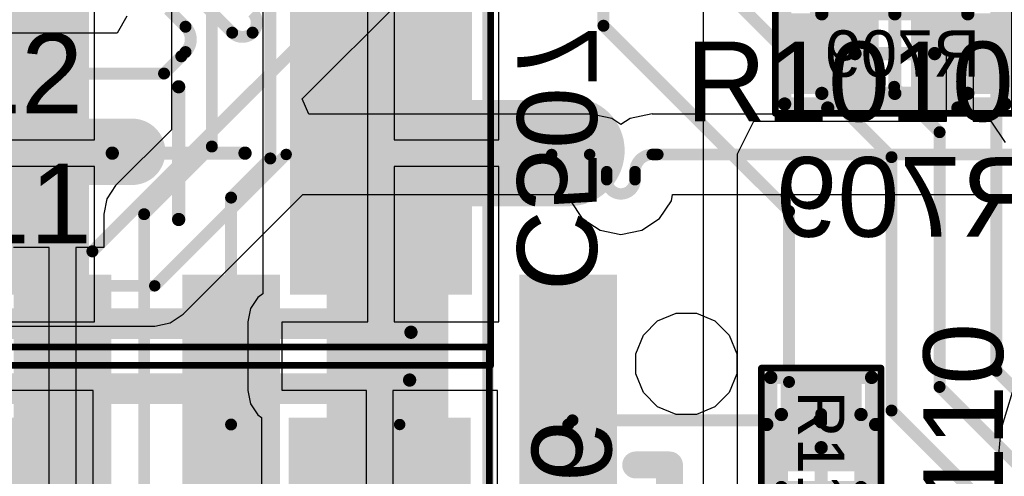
# Model space of a CAD drawing. Header units: inches. Extents: x -6 to 11.2, y -2.2 to 8.3.
# Tile 181 of 256: x 2.491 to 2.783, y 1.2 to 1.336. Entities that reach past the tile are written whole.
import ezdxf

# ---------------------------------------------------------------- set-up
doc = ezdxf.new("R2010")
doc.units = ezdxf.units.IN
doc.header["$MEASUREMENT"] = 0
for name, color, linetype in [('Board Layer Stack Bottom Overlay', 54, 'Continuous'), ('Board Layer Stack Bottom Solder', 6, 'Continuous'), ('Bottom Comp Body -Top13)-Comp Body -Bot14)', 56, 'Continuous'), ('Bottom Comp Outline -Top11)-Comp Outline -Bot12)', 56, 'Continuous'), ('Bottom Courtyard -Top15)-Courtyard -Bot16)', 56, 'Continuous'), ('Bottom Paste', 16, 'Continuous'), ('Layer 1- Top', 1, 'Continuous'), ('Layer 3- Inner', 16, 'Continuous'), ('Layer 8- Bottom', 5, 'Continuous'), ('Top Comp Body -Top13)-Comp Body -Bot14)', 56, 'Continuous'), ('Top Comp Outline -Top11)-Comp Outline -Bot12)', 56, 'Continuous'), ('Top Courtyard -Top15)-Courtyard -Bot16)', 56, 'Continuous'), ('Top Overlay', 2, 'Continuous'), ('Top Paste', 8, 'Continuous'), ('Top Solder', 216, 'Continuous')]:
    doc.layers.add(name, color=color, linetype=linetype)
doc.styles.add('Arial', font='txt', dxfattribs={"height": 0.2})

# ---------------------------------------------------------------- blocks, each defined once
blk = doc.blocks.new('L15006_M_____B_134')
at = {"layer": 'Board Layer Stack Bottom Solder'}
for points in [[(-0.08697, -0.04197), (-0.08697, 0.04197), (-0.03303, 0.04197), (-0.03303, -0.04197)], [(0.03303, -0.04197), (0.03303, 0.04197), (0.08697, 0.04197), (0.08697, -0.04197)]]:
    blk.add_hatch(color=6, dxfattribs=at).paths.add_polyline_path(points)
at = {"layer": 'Bottom Paste'}
for points in [[(-0.085, -0.04), (-0.085, 0.04), (-0.035, 0.04), (-0.035, -0.04)], [(0.035, -0.04), (0.035, 0.04), (0.085, 0.04), (0.085, -0.04)]]:
    blk.add_hatch(color=16, dxfattribs=at).paths.add_polyline_path(points)
at = {"layer": 'Layer 8- Bottom'}
for points in [[(-0.085, -0.04), (-0.085, 0.04), (-0.035, 0.04), (-0.035, -0.04)], [(0.035, -0.04), (0.035, 0.04), (0.085, 0.04), (0.085, -0.04)]]:
    blk.add_hatch(color=7, dxfattribs=at).paths.add_polyline_path(points)
at = {"layer": 'Board Layer Stack Bottom Overlay'}
for points in [[(-0.05, 0.05, 0.008, 0.008, 0), (0.05, 0.05, 0.008, 0.008, 0)], [(-0.05, -0.05, 0.008, 0.008, 0), (0.05, -0.05, 0.008, 0.008, 0)]]:
    blk.add_lwpolyline(points, format="xyseb", dxfattribs=at)
for points in [[(-0.052, 0.05, 0.004, 0.004, 1), (-0.048, 0.05, 0.004, 0.004, 1)], [(0.048, 0.05, 0.004, 0.004, 1), (0.052, 0.05, 0.004, 0.004, 1)], [(-0.052, -0.05, 0.004, 0.004, 1), (-0.048, -0.05, 0.004, 0.004, 1)], [(0.048, -0.05, 0.004, 0.004, 1), (0.052, -0.05, 0.004, 0.004, 1)]]:
    blk.add_lwpolyline(points, format="xyseb", close=True, dxfattribs=at)
at = {"layer": 'Bottom Comp Body -Top13)-Comp Body -Bot14)'}
for points in [[(-0.0689, -0.05315, 0.00394, 0.00394, 0), (-0.0689, 0.05315, 0.00394, 0.00394, 0)], [(-0.0689, 0.05315, 0.00394, 0.00394, 0), (0.0689, 0.05315, 0.00394, 0.00394, 0)], [(0.0689, -0.05315, 0.00394, 0.00394, 0), (0.0689, 0.05315, 0.00394, 0.00394, 0)], [(-0.0689, -0.05315, 0.00394, 0.00394, 0), (0.0689, -0.05315, 0.00394, 0.00394, 0)]]:
    blk.add_lwpolyline(points, format="xyseb", dxfattribs=at)
for points in [[(-0.06988, 0.05315, 0.00197, 0.00197, 1), (-0.06791, 0.05315, 0.00197, 0.00197, 1)], [(-0.06988, 0.05315, 0.00197, 0.00197, 1), (-0.06791, 0.05315, 0.00197, 0.00197, 1)], [(0.06791, 0.05315, 0.00197, 0.00197, 1), (0.06988, 0.05315, 0.00197, 0.00197, 1)], [(0.06791, 0.05315, 0.00197, 0.00197, 1), (0.06988, 0.05315, 0.00197, 0.00197, 1)], [(-0.06988, -0.05315, 0.00197, 0.00197, 1), (-0.06791, -0.05315, 0.00197, 0.00197, 1)], [(-0.06988, -0.05315, 0.00197, 0.00197, 1), (-0.06791, -0.05315, 0.00197, 0.00197, 1)], [(0.06791, -0.05315, 0.00197, 0.00197, 1), (0.06988, -0.05315, 0.00197, 0.00197, 1)], [(0.06791, -0.05315, 0.00197, 0.00197, 1), (0.06988, -0.05315, 0.00197, 0.00197, 1)]]:
    blk.add_lwpolyline(points, format="xyseb", close=True, dxfattribs=at)
at = {"layer": 'Bottom Courtyard -Top15)-Courtyard -Bot16)'}
for points in [[(-0.09252, -0.06299, 0.00197, 0.00197, 0), (-0.09252, 0.06299, 0.00197, 0.00197, 0)], [(-0.09252, 0.06299, 0.00197, 0.00197, 0), (0.09252, 0.06299, 0.00197, 0.00197, 0)], [(0.09252, -0.06299, 0.00197, 0.00197, 0), (0.09252, 0.06299, 0.00197, 0.00197, 0)], [(0, -0.01969, 0.00394, 0.00394, 0), (0, 0.01969, 0.00394, 0.00394, 0)], [(-0.01969, 0, 0.00394, 0.00394, 0), (0.01969, 0, 0.00394, 0.00394, 0)], [(-0.09252, -0.06299, 0.00197, 0.00197, 0), (0.09252, -0.06299, 0.00197, 0.00197, 0)]]:
    blk.add_lwpolyline(points, format="xyseb", dxfattribs=at)
for points in [[(-0.09301, 0.06299, 0.000984, 0.000984, 1), (-0.09203, 0.06299, 0.000984, 0.000984, 1)], [(-0.09301, 0.06299, 0.000984, 0.000984, 1), (-0.09203, 0.06299, 0.000984, 0.000984, 1)], [(0.09203, 0.06299, 0.000984, 0.000984, 1), (0.09301, 0.06299, 0.000984, 0.000984, 1)], [(0.09203, 0.06299, 0.000984, 0.000984, 1), (0.09301, 0.06299, 0.000984, 0.000984, 1)], [(-0.00098, 0.01969, 0.00197, 0.00197, 1), (0.00098, 0.01969, 0.00197, 0.00197, 1)], [(-0.02067, 0, 0.00197, 0.00197, 1), (-0.0187, 0, 0.00197, 0.00197, 1)], [(0.0187, 0, 0.00197, 0.00197, 1), (0.02067, 0, 0.00197, 0.00197, 1)], [(-0.00098, -0.01969, 0.00197, 0.00197, 1), (0.00098, -0.01969, 0.00197, 0.00197, 1)], [(-0.09301, -0.06299, 0.000984, 0.000984, 1), (-0.09203, -0.06299, 0.000984, 0.000984, 1)], [(-0.09301, -0.06299, 0.000984, 0.000984, 1), (-0.09203, -0.06299, 0.000984, 0.000984, 1)], [(0.09203, -0.06299, 0.000984, 0.000984, 1), (0.09301, -0.06299, 0.000984, 0.000984, 1)], [(0.09203, -0.06299, 0.000984, 0.000984, 1), (0.09301, -0.06299, 0.000984, 0.000984, 1)]]:
    blk.add_lwpolyline(points, format="xyseb", close=True, dxfattribs=at)
blk = doc.blocks.new('L15006_M_____B_135')
at = {"layer": 'Board Layer Stack Bottom Solder'}
for points in [[(-0.08697, -0.04197), (-0.08697, 0.04197), (-0.03303, 0.04197), (-0.03303, -0.04197)], [(0.03303, -0.04197), (0.03303, 0.04197), (0.08697, 0.04197), (0.08697, -0.04197)]]:
    blk.add_hatch(color=6, dxfattribs=at).paths.add_polyline_path(points)
at = {"layer": 'Bottom Paste'}
for points in [[(-0.085, -0.04), (-0.085, 0.04), (-0.035, 0.04), (-0.035, -0.04)], [(0.035, -0.04), (0.035, 0.04), (0.085, 0.04), (0.085, -0.04)]]:
    blk.add_hatch(color=16, dxfattribs=at).paths.add_polyline_path(points)
at = {"layer": 'Layer 8- Bottom'}
for points in [[(-0.085, -0.04), (-0.085, 0.04), (-0.035, 0.04), (-0.035, -0.04)], [(0.035, -0.04), (0.035, 0.04), (0.085, 0.04), (0.085, -0.04)]]:
    blk.add_hatch(color=7, dxfattribs=at).paths.add_polyline_path(points)
at = {"layer": 'Board Layer Stack Bottom Overlay'}
for points in [[(-0.05, 0.05, 0.008, 0.008, 0), (0.05, 0.05, 0.008, 0.008, 0)], [(-0.05, -0.05, 0.008, 0.008, 0), (0.05, -0.05, 0.008, 0.008, 0)]]:
    blk.add_lwpolyline(points, format="xyseb", dxfattribs=at)
for points in [[(-0.052, 0.05, 0.004, 0.004, 1), (-0.048, 0.05, 0.004, 0.004, 1)], [(0.048, 0.05, 0.004, 0.004, 1), (0.052, 0.05, 0.004, 0.004, 1)], [(-0.052, -0.05, 0.004, 0.004, 1), (-0.048, -0.05, 0.004, 0.004, 1)], [(0.048, -0.05, 0.004, 0.004, 1), (0.052, -0.05, 0.004, 0.004, 1)]]:
    blk.add_lwpolyline(points, format="xyseb", close=True, dxfattribs=at)
at = {"layer": 'Bottom Comp Body -Top13)-Comp Body -Bot14)'}
for points in [[(-0.0689, -0.05315, 0.00394, 0.00394, 0), (-0.0689, 0.05315, 0.00394, 0.00394, 0)], [(-0.0689, 0.05315, 0.00394, 0.00394, 0), (0.0689, 0.05315, 0.00394, 0.00394, 0)], [(0.0689, -0.05315, 0.00394, 0.00394, 0), (0.0689, 0.05315, 0.00394, 0.00394, 0)], [(-0.0689, -0.05315, 0.00394, 0.00394, 0), (0.0689, -0.05315, 0.00394, 0.00394, 0)]]:
    blk.add_lwpolyline(points, format="xyseb", dxfattribs=at)
for points in [[(-0.06988, 0.05315, 0.00197, 0.00197, 1), (-0.06791, 0.05315, 0.00197, 0.00197, 1)], [(-0.06988, 0.05315, 0.00197, 0.00197, 1), (-0.06791, 0.05315, 0.00197, 0.00197, 1)], [(0.06791, 0.05315, 0.00197, 0.00197, 1), (0.06988, 0.05315, 0.00197, 0.00197, 1)], [(0.06791, 0.05315, 0.00197, 0.00197, 1), (0.06988, 0.05315, 0.00197, 0.00197, 1)], [(-0.06988, -0.05315, 0.00197, 0.00197, 1), (-0.06791, -0.05315, 0.00197, 0.00197, 1)], [(-0.06988, -0.05315, 0.00197, 0.00197, 1), (-0.06791, -0.05315, 0.00197, 0.00197, 1)], [(0.06791, -0.05315, 0.00197, 0.00197, 1), (0.06988, -0.05315, 0.00197, 0.00197, 1)], [(0.06791, -0.05315, 0.00197, 0.00197, 1), (0.06988, -0.05315, 0.00197, 0.00197, 1)]]:
    blk.add_lwpolyline(points, format="xyseb", close=True, dxfattribs=at)
at = {"layer": 'Bottom Courtyard -Top15)-Courtyard -Bot16)'}
for points in [[(-0.09252, -0.06299, 0.00197, 0.00197, 0), (-0.09252, 0.06299, 0.00197, 0.00197, 0)], [(-0.09252, 0.06299, 0.00197, 0.00197, 0), (0.09252, 0.06299, 0.00197, 0.00197, 0)], [(0.09252, -0.06299, 0.00197, 0.00197, 0), (0.09252, 0.06299, 0.00197, 0.00197, 0)], [(0, -0.01969, 0.00394, 0.00394, 0), (0, 0.01969, 0.00394, 0.00394, 0)], [(-0.01969, 0, 0.00394, 0.00394, 0), (0.01969, 0, 0.00394, 0.00394, 0)], [(-0.09252, -0.06299, 0.00197, 0.00197, 0), (0.09252, -0.06299, 0.00197, 0.00197, 0)]]:
    blk.add_lwpolyline(points, format="xyseb", dxfattribs=at)
for points in [[(-0.09301, 0.06299, 0.000984, 0.000984, 1), (-0.09203, 0.06299, 0.000984, 0.000984, 1)], [(-0.09301, 0.06299, 0.000984, 0.000984, 1), (-0.09203, 0.06299, 0.000984, 0.000984, 1)], [(0.09203, 0.06299, 0.000984, 0.000984, 1), (0.09301, 0.06299, 0.000984, 0.000984, 1)], [(0.09203, 0.06299, 0.000984, 0.000984, 1), (0.09301, 0.06299, 0.000984, 0.000984, 1)], [(-0.00098, 0.01969, 0.00197, 0.00197, 1), (0.00098, 0.01969, 0.00197, 0.00197, 1)], [(-0.02067, 0, 0.00197, 0.00197, 1), (-0.0187, 0, 0.00197, 0.00197, 1)], [(0.0187, 0, 0.00197, 0.00197, 1), (0.02067, 0, 0.00197, 0.00197, 1)], [(-0.00098, -0.01969, 0.00197, 0.00197, 1), (0.00098, -0.01969, 0.00197, 0.00197, 1)], [(-0.09301, -0.06299, 0.000984, 0.000984, 1), (-0.09203, -0.06299, 0.000984, 0.000984, 1)], [(-0.09301, -0.06299, 0.000984, 0.000984, 1), (-0.09203, -0.06299, 0.000984, 0.000984, 1)], [(0.09203, -0.06299, 0.000984, 0.000984, 1), (0.09301, -0.06299, 0.000984, 0.000984, 1)], [(0.09203, -0.06299, 0.000984, 0.000984, 1), (0.09301, -0.06299, 0.000984, 0.000984, 1)]]:
    blk.add_lwpolyline(points, format="xyseb", close=True, dxfattribs=at)
blk = doc.blocks.new('SOIC_8___M_______156')
at = {"layer": 'Layer 1- Top'}
for points in [[(-0.0875, -0.1545), (-0.0875, -0.0695), (-0.0625, -0.0695), (-0.0625, -0.1545)], [(-0.0375, -0.1545), (-0.0375, -0.0695), (-0.0125, -0.0695), (-0.0125, -0.1545)], [(0.0125, -0.1545), (0.0125, -0.0695), (0.0375, -0.0695), (0.0375, -0.1545)], [(0.0625, -0.1545), (0.0625, -0.0695), (0.0875, -0.0695), (0.0875, -0.1545)]]:
    blk.add_hatch(color=7, dxfattribs=at).paths.add_polyline_path(points)
at = {"layer": 'Top Paste'}
for points in [[(-0.0875, -0.1545), (-0.0875, -0.0695), (-0.0625, -0.0695), (-0.0625, -0.1545)], [(-0.0375, -0.1545), (-0.0375, -0.0695), (-0.0125, -0.0695), (-0.0125, -0.1545)], [(0.0125, -0.1545), (0.0125, -0.0695), (0.0375, -0.0695), (0.0375, -0.1545)], [(0.0625, -0.1545), (0.0625, -0.0695), (0.0875, -0.0695), (0.0875, -0.1545)]]:
    blk.add_hatch(color=8, dxfattribs=at).paths.add_polyline_path(points)
at = {"layer": 'Top Solder'}
for points in [[(-0.08947, -0.15647), (-0.08947, -0.06753), (-0.06053, -0.06753), (-0.06053, -0.15647)], [(-0.03947, -0.15647), (-0.03947, -0.06753), (-0.01053, -0.06753), (-0.01053, -0.15647)], [(0.01053, -0.15647), (0.01053, -0.06753), (0.03947, -0.06753), (0.03947, -0.15647)], [(0.06053, -0.15647), (0.06053, -0.06753), (0.08947, -0.06753), (0.08947, -0.15647)]]:
    blk.add_hatch(color=216, dxfattribs=at).paths.add_polyline_path(points)
at = {"layer": 'Top Overlay'}
for p, q in [((-0.1185, -0.11728), (-0.11298, -0.115)), ((-0.11298, -0.115), (-0.11, -0.115)), ((-0.11, -0.115), (-0.10702, -0.115)), ((-0.10702, -0.115), (-0.1015, -0.11728)), ((-0.12272, -0.1215), (-0.1185, -0.11728)), ((-0.1015, -0.11728), (-0.09728, -0.1215)), ((-0.125, -0.12702), (-0.12272, -0.1215)), ((-0.09728, -0.1215), (-0.095, -0.12702)), ((-0.125, -0.13298), (-0.125, -0.12702)), ((-0.095, -0.12702), (-0.095, -0.13298)), ((-0.12272, -0.1385), (-0.125, -0.13298)), ((-0.095, -0.13298), (-0.09728, -0.1385)), ((-0.1185, -0.14272), (-0.12272, -0.1385)), ((-0.09728, -0.1385), (-0.1015, -0.14272)), ((-0.11298, -0.145), (-0.1185, -0.14272)), ((-0.1015, -0.14272), (-0.10702, -0.145)), ((-0.11, -0.145), (-0.11298, -0.145)), ((-0.11, -0.145), (-0.11, -0.145)), ((-0.10702, -0.145), (-0.11, -0.145))]:
    blk.add_line(p, q, dxfattribs=at)
for points in [[(-0.105, 0.1, 0.008, 0.008, 0), (-0.105, -0.1, 0.008, 0.008, 0)], [(-0.095, -0.1, 0.008, 0.008, 0), (-0.105, -0.1, 0.008, 0.008, 0)]]:
    blk.add_lwpolyline(points, format="xyseb", dxfattribs=at)
for points in [[(-0.107, -0.1, 0.004, 0.004, 1), (-0.103, -0.1, 0.004, 0.004, 1)], [(-0.107, -0.1, 0.004, 0.004, 1), (-0.103, -0.1, 0.004, 0.004, 1)], [(-0.097, -0.1, 0.004, 0.004, 1), (-0.093, -0.1, 0.004, 0.004, 1)]]:
    blk.add_lwpolyline(points, format="xyseb", close=True, dxfattribs=at)
blk = doc.blocks.new('L15002_035_239')
at = {"layer": 'Layer 1- Top'}
for points in [[(-0.03179, 0.01), (-0.00679, 0.01), (-0.00679, -0.01), (-0.03179, -0.01)], [(0.00679, 0.01), (0.03179, 0.01), (0.03179, -0.01), (0.00679, -0.01)]]:
    blk.add_hatch(color=7, dxfattribs=at).paths.add_polyline_path(points)
at = {"layer": 'Top Paste'}
for points in [[(-0.03179, 0.01), (-0.00679, 0.01), (-0.00679, -0.01), (-0.03179, -0.01)], [(0.00679, 0.01), (0.03179, 0.01), (0.03179, -0.01), (0.00679, -0.01)]]:
    blk.add_hatch(color=8, dxfattribs=at).paths.add_polyline_path(points)
at = {"layer": 'Top Solder'}
for points in [[(-0.03376, 0.01197), (-0.00482, 0.01197), (-0.00482, -0.01197), (-0.03376, -0.01197)], [(0.00482, 0.01197), (0.03376, 0.01197), (0.03376, -0.01197), (0.00482, -0.01197)]]:
    blk.add_hatch(color=216, dxfattribs=at).paths.add_polyline_path(points)
at = {"layer": 'Top Comp Body -Top13)-Comp Body -Bot14)'}
for points in [[(0.02165, 0.01181, 0.00394, 0.00394, 0), (-0.02165, 0.01181, 0.00394, 0.00394, 0)], [(-0.02165, -0.01181, 0.00394, 0.00394, 0), (-0.02165, 0.01181, 0.00394, 0.00394, 0)], [(0.02165, -0.01181, 0.00394, 0.00394, 0), (0.02165, 0.01181, 0.00394, 0.00394, 0)], [(0.02165, -0.01181, 0.00394, 0.00394, 0), (-0.02165, -0.01181, 0.00394, 0.00394, 0)]]:
    blk.add_lwpolyline(points, format="xyseb", dxfattribs=at)
for points in [[(-0.02264, 0.01181, 0.00197, 0.00197, 1), (-0.02067, 0.01181, 0.00197, 0.00197, 1)], [(-0.02264, 0.01181, 0.00197, 0.00197, 1), (-0.02067, 0.01181, 0.00197, 0.00197, 1)], [(0.02067, 0.01181, 0.00197, 0.00197, 1), (0.02264, 0.01181, 0.00197, 0.00197, 1)], [(0.02067, 0.01181, 0.00197, 0.00197, 1), (0.02264, 0.01181, 0.00197, 0.00197, 1)], [(-0.02264, -0.01181, 0.00197, 0.00197, 1), (-0.02067, -0.01181, 0.00197, 0.00197, 1)], [(-0.02264, -0.01181, 0.00197, 0.00197, 1), (-0.02067, -0.01181, 0.00197, 0.00197, 1)], [(0.02067, -0.01181, 0.00197, 0.00197, 1), (0.02264, -0.01181, 0.00197, 0.00197, 1)], [(0.02067, -0.01181, 0.00197, 0.00197, 1), (0.02264, -0.01181, 0.00197, 0.00197, 1)]]:
    blk.add_lwpolyline(points, format="xyseb", close=True, dxfattribs=at)
at = {"layer": 'Top Comp Outline -Top11)-Comp Outline -Bot12)'}
for points in [[(-0.03268, -0.01496, 0.00394, 0.00394, 0), (-0.03268, 0.01496, 0.00394, 0.00394, 0)], [(0.03268, 0.01496, 0.00394, 0.00394, 0), (-0.03268, 0.01496, 0.00394, 0.00394, 0)], [(0.03268, -0.01496, 0.00394, 0.00394, 0), (0.03268, 0.01496, 0.00394, 0.00394, 0)], [(0.03268, -0.01496, 0.00394, 0.00394, 0), (-0.03268, -0.01496, 0.00394, 0.00394, 0)]]:
    blk.add_lwpolyline(points, format="xyseb", dxfattribs=at)
for points in [[(-0.03366, 0.01496, 0.00197, 0.00197, 1), (-0.03169, 0.01496, 0.00197, 0.00197, 1)], [(-0.03366, 0.01496, 0.00197, 0.00197, 1), (-0.03169, 0.01496, 0.00197, 0.00197, 1)], [(0.03169, 0.01496, 0.00197, 0.00197, 1), (0.03366, 0.01496, 0.00197, 0.00197, 1)], [(0.03169, 0.01496, 0.00197, 0.00197, 1), (0.03366, 0.01496, 0.00197, 0.00197, 1)], [(-0.03366, -0.01496, 0.00197, 0.00197, 1), (-0.03169, -0.01496, 0.00197, 0.00197, 1)], [(-0.03366, -0.01496, 0.00197, 0.00197, 1), (-0.03169, -0.01496, 0.00197, 0.00197, 1)], [(0.03169, -0.01496, 0.00197, 0.00197, 1), (0.03366, -0.01496, 0.00197, 0.00197, 1)], [(0.03169, -0.01496, 0.00197, 0.00197, 1), (0.03366, -0.01496, 0.00197, 0.00197, 1)]]:
    blk.add_lwpolyline(points, format="xyseb", close=True, dxfattribs=at)
at = {"layer": 'Top Courtyard -Top15)-Courtyard -Bot16)'}
for points in [[(-0.03543, -0.01772, 0.00197, 0.00197, 0), (-0.03543, 0.01772, 0.00197, 0.00197, 0)], [(0.03543, 0.01772, 0.00197, 0.00197, 0), (-0.03543, 0.01772, 0.00197, 0.00197, 0)], [(0.03543, -0.01772, 0.00197, 0.00197, 0), (0.03543, 0.01772, 0.00197, 0.00197, 0)], [(0, -0.01181, 0.00394, 0.00394, 0), (0, 0.01181, 0.00394, 0.00394, 0)], [(0.01181, 0, 0.00394, 0.00394, 0), (-0.01181, 0, 0.00394, 0.00394, 0)], [(0.03543, -0.01772, 0.00197, 0.00197, 0), (-0.03543, -0.01772, 0.00197, 0.00197, 0)]]:
    blk.add_lwpolyline(points, format="xyseb", dxfattribs=at)
for points in [[(-0.03593, 0.01772, 0.000984, 0.000984, 1), (-0.03494, 0.01772, 0.000984, 0.000984, 1)], [(-0.03593, 0.01772, 0.000984, 0.000984, 1), (-0.03494, 0.01772, 0.000984, 0.000984, 1)], [(0.03494, 0.01772, 0.000984, 0.000984, 1), (0.03593, 0.01772, 0.000984, 0.000984, 1)], [(0.03494, 0.01772, 0.000984, 0.000984, 1), (0.03593, 0.01772, 0.000984, 0.000984, 1)], [(-0.00098, 0.01181, 0.00197, 0.00197, 1), (0.00098, 0.01181, 0.00197, 0.00197, 1)], [(-0.0128, 0, 0.00197, 0.00197, 1), (-0.01083, 0, 0.00197, 0.00197, 1)], [(0.01083, 0, 0.00197, 0.00197, 1), (0.0128, 0, 0.00197, 0.00197, 1)], [(-0.00098, -0.01181, 0.00197, 0.00197, 1), (0.00098, -0.01181, 0.00197, 0.00197, 1)], [(-0.03593, -0.01772, 0.000984, 0.000984, 1), (-0.03494, -0.01772, 0.000984, 0.000984, 1)], [(-0.03593, -0.01772, 0.000984, 0.000984, 1), (-0.03494, -0.01772, 0.000984, 0.000984, 1)], [(0.03494, -0.01772, 0.000984, 0.000984, 1), (0.03593, -0.01772, 0.000984, 0.000984, 1)], [(0.03494, -0.01772, 0.000984, 0.000984, 1), (0.03593, -0.01772, 0.000984, 0.000984, 1)]]:
    blk.add_lwpolyline(points, format="xyseb", close=True, dxfattribs=at)
at = {"layer": 'Top Overlay'}
for points in [[(0.01988, 0.01614, 0.00394, 0.00394, 0), (-0.0187, 0.01614, 0.00394, 0.00394, 0)], [(0.01988, -0.01614, 0.00394, 0.00394, 0), (-0.0187, -0.01614, 0.00394, 0.00394, 0)]]:
    blk.add_lwpolyline(points, format="xyseb", dxfattribs=at)
for points in [[(-0.01969, 0.01614, 0.00197, 0.00197, 1), (-0.01772, 0.01614, 0.00197, 0.00197, 1)], [(0.0189, 0.01614, 0.00197, 0.00197, 1), (0.02087, 0.01614, 0.00197, 0.00197, 1)], [(-0.01969, -0.01614, 0.00197, 0.00197, 1), (-0.01772, -0.01614, 0.00197, 0.00197, 1)], [(0.0189, -0.01614, 0.00197, 0.00197, 1), (0.02087, -0.01614, 0.00197, 0.00197, 1)]]:
    blk.add_lwpolyline(points, format="xyseb", close=True, dxfattribs=at)
at = {"layer": 'Top Comp Outline -Top11)-Comp Outline -Bot12)', "style": 'Arial'}
blk.add_text('R1110', height=0.01378, dxfattribs=at).set_placement((-0.0287, -0.00689))
blk = doc.blocks.new('L15002_035_B_415')
at = {"layer": 'Board Layer Stack Bottom Solder'}
for points in [[(-0.03376, 0.01197), (-0.00482, 0.01197), (-0.00482, -0.01197), (-0.03376, -0.01197)], [(0.00482, 0.01197), (0.03376, 0.01197), (0.03376, -0.01197), (0.00482, -0.01197)]]:
    blk.add_hatch(color=6, dxfattribs=at).paths.add_polyline_path(points)
at = {"layer": 'Bottom Paste'}
for points in [[(-0.03179, 0.01), (-0.00679, 0.01), (-0.00679, -0.01), (-0.03179, -0.01)], [(0.00679, 0.01), (0.03179, 0.01), (0.03179, -0.01), (0.00679, -0.01)]]:
    blk.add_hatch(color=16, dxfattribs=at).paths.add_polyline_path(points)
at = {"layer": 'Layer 8- Bottom'}
for points in [[(-0.03179, 0.01), (-0.00679, 0.01), (-0.00679, -0.01), (-0.03179, -0.01)], [(0.00679, 0.01), (0.03179, 0.01), (0.03179, -0.01), (0.00679, -0.01)]]:
    blk.add_hatch(color=7, dxfattribs=at).paths.add_polyline_path(points)
at = {"layer": 'Board Layer Stack Bottom Overlay'}
for points in [[(0.01988, 0.01614, 0.00394, 0.00394, 0), (-0.0187, 0.01614, 0.00394, 0.00394, 0)], [(0.01988, -0.01614, 0.00394, 0.00394, 0), (-0.0187, -0.01614, 0.00394, 0.00394, 0)]]:
    blk.add_lwpolyline(points, format="xyseb", dxfattribs=at)
for points in [[(-0.01969, 0.01614, 0.00197, 0.00197, 1), (-0.01772, 0.01614, 0.00197, 0.00197, 1)], [(0.0189, 0.01614, 0.00197, 0.00197, 1), (0.02087, 0.01614, 0.00197, 0.00197, 1)], [(-0.01969, -0.01614, 0.00197, 0.00197, 1), (-0.01772, -0.01614, 0.00197, 0.00197, 1)], [(0.0189, -0.01614, 0.00197, 0.00197, 1), (0.02087, -0.01614, 0.00197, 0.00197, 1)]]:
    blk.add_lwpolyline(points, format="xyseb", close=True, dxfattribs=at)
at = {"layer": 'Bottom Comp Body -Top13)-Comp Body -Bot14)'}
for points in [[(-0.02165, 0.01181, 0.00394, 0.00394, 0), (-0.02165, -0.01181, 0.00394, 0.00394, 0)], [(0.02165, 0.01181, 0.00394, 0.00394, 0), (-0.02165, 0.01181, 0.00394, 0.00394, 0)], [(0.02165, 0.01181, 0.00394, 0.00394, 0), (0.02165, -0.01181, 0.00394, 0.00394, 0)], [(0.02165, -0.01181, 0.00394, 0.00394, 0), (-0.02165, -0.01181, 0.00394, 0.00394, 0)]]:
    blk.add_lwpolyline(points, format="xyseb", dxfattribs=at)
for points in [[(-0.02264, 0.01181, 0.00197, 0.00197, 1), (-0.02067, 0.01181, 0.00197, 0.00197, 1)], [(-0.02264, 0.01181, 0.00197, 0.00197, 1), (-0.02067, 0.01181, 0.00197, 0.00197, 1)], [(0.02067, 0.01181, 0.00197, 0.00197, 1), (0.02264, 0.01181, 0.00197, 0.00197, 1)], [(0.02067, 0.01181, 0.00197, 0.00197, 1), (0.02264, 0.01181, 0.00197, 0.00197, 1)], [(-0.02264, -0.01181, 0.00197, 0.00197, 1), (-0.02067, -0.01181, 0.00197, 0.00197, 1)], [(-0.02264, -0.01181, 0.00197, 0.00197, 1), (-0.02067, -0.01181, 0.00197, 0.00197, 1)], [(0.02067, -0.01181, 0.00197, 0.00197, 1), (0.02264, -0.01181, 0.00197, 0.00197, 1)], [(0.02067, -0.01181, 0.00197, 0.00197, 1), (0.02264, -0.01181, 0.00197, 0.00197, 1)]]:
    blk.add_lwpolyline(points, format="xyseb", close=True, dxfattribs=at)
at = {"layer": 'Bottom Comp Outline -Top11)-Comp Outline -Bot12)'}
for points in [[(-0.03268, 0.01496, 0.00394, 0.00394, 0), (-0.03268, -0.01496, 0.00394, 0.00394, 0)], [(0.03268, 0.01496, 0.00394, 0.00394, 0), (-0.03268, 0.01496, 0.00394, 0.00394, 0)], [(0.03268, 0.01496, 0.00394, 0.00394, 0), (0.03268, -0.01496, 0.00394, 0.00394, 0)], [(0.03268, -0.01496, 0.00394, 0.00394, 0), (-0.03268, -0.01496, 0.00394, 0.00394, 0)]]:
    blk.add_lwpolyline(points, format="xyseb", dxfattribs=at)
for points in [[(-0.03366, 0.01496, 0.00197, 0.00197, 1), (-0.03169, 0.01496, 0.00197, 0.00197, 1)], [(-0.03366, 0.01496, 0.00197, 0.00197, 1), (-0.03169, 0.01496, 0.00197, 0.00197, 1)], [(0.03169, 0.01496, 0.00197, 0.00197, 1), (0.03366, 0.01496, 0.00197, 0.00197, 1)], [(0.03169, 0.01496, 0.00197, 0.00197, 1), (0.03366, 0.01496, 0.00197, 0.00197, 1)], [(-0.03366, -0.01496, 0.00197, 0.00197, 1), (-0.03169, -0.01496, 0.00197, 0.00197, 1)], [(-0.03366, -0.01496, 0.00197, 0.00197, 1), (-0.03169, -0.01496, 0.00197, 0.00197, 1)], [(0.03169, -0.01496, 0.00197, 0.00197, 1), (0.03366, -0.01496, 0.00197, 0.00197, 1)], [(0.03169, -0.01496, 0.00197, 0.00197, 1), (0.03366, -0.01496, 0.00197, 0.00197, 1)]]:
    blk.add_lwpolyline(points, format="xyseb", close=True, dxfattribs=at)
at = {"layer": 'Bottom Courtyard -Top15)-Courtyard -Bot16)'}
for points in [[(0.03543, 0.01772, 0.00197, 0.00197, 0), (-0.03543, 0.01772, 0.00197, 0.00197, 0)], [(-0.03543, 0.01772, 0.00197, 0.00197, 0), (-0.03543, -0.01772, 0.00197, 0.00197, 0)], [(0.03543, 0.01772, 0.00197, 0.00197, 0), (0.03543, -0.01772, 0.00197, 0.00197, 0)], [(0, 0.01181, 0.00394, 0.00394, 0), (0, -0.01181, 0.00394, 0.00394, 0)], [(0.01181, 0, 0.00394, 0.00394, 0), (-0.01181, 0, 0.00394, 0.00394, 0)], [(0.03543, -0.01772, 0.00197, 0.00197, 0), (-0.03543, -0.01772, 0.00197, 0.00197, 0)]]:
    blk.add_lwpolyline(points, format="xyseb", dxfattribs=at)
for points in [[(-0.03593, 0.01772, 0.000984, 0.000984, 1), (-0.03494, 0.01772, 0.000984, 0.000984, 1)], [(-0.03593, 0.01772, 0.000984, 0.000984, 1), (-0.03494, 0.01772, 0.000984, 0.000984, 1)], [(0.03494, 0.01772, 0.000984, 0.000984, 1), (0.03593, 0.01772, 0.000984, 0.000984, 1)], [(0.03494, 0.01772, 0.000984, 0.000984, 1), (0.03593, 0.01772, 0.000984, 0.000984, 1)], [(-0.00098, 0.01181, 0.00197, 0.00197, 1), (0.00098, 0.01181, 0.00197, 0.00197, 1)], [(-0.0128, 0, 0.00197, 0.00197, 1), (-0.01083, 0, 0.00197, 0.00197, 1)], [(0.01083, 0, 0.00197, 0.00197, 1), (0.0128, 0, 0.00197, 0.00197, 1)], [(-0.00098, -0.01181, 0.00197, 0.00197, 1), (0.00098, -0.01181, 0.00197, 0.00197, 1)], [(-0.03593, -0.01772, 0.000984, 0.000984, 1), (-0.03494, -0.01772, 0.000984, 0.000984, 1)], [(-0.03593, -0.01772, 0.000984, 0.000984, 1), (-0.03494, -0.01772, 0.000984, 0.000984, 1)], [(0.03494, -0.01772, 0.000984, 0.000984, 1), (0.03593, -0.01772, 0.000984, 0.000984, 1)], [(0.03494, -0.01772, 0.000984, 0.000984, 1), (0.03593, -0.01772, 0.000984, 0.000984, 1)]]:
    blk.add_lwpolyline(points, format="xyseb", close=True, dxfattribs=at)
at = {"layer": 'Bottom Comp Outline -Top11)-Comp Outline -Bot12)', "style": 'Arial', "text_generation_flag": 2}
blk.add_text('R709', height=0.01378, rotation=180, dxfattribs=at).set_placement((-0.02525, 0.00689))

msp = doc.modelspace()

# ---------------------------------------------------------------- linework, layer by layer
at = {"layer": 'Layer 1- Top'}
for p, q in [((2.53564, 1.3533), (2.53564, 1.303)), ((2.53564, 1.303), (2.51907, 1.28644)), ((2.51907, 1.28644), (2.51647, 1.28255)), ((2.51647, 1.28255), (2.51556, 1.27795)), ((2.51556, 1.27795), (2.51556, 1.26804)), ((2.49941, 1.26804), (2.48877, 1.26804)), ((2.49941, 1.21554), (2.49941, 1.26804)), ((2.51556, 1.26804), (2.50728, 1.26804)), ((2.50728, 1.26804), (2.50728, 1.21554)), ((2.49941, 1.16304), (2.49941, 1.21554)), ((2.50728, 1.21554), (2.50728, 1.16304))]:
    msp.add_line(p, q, dxfattribs=at)
for points in [[(2.62953, 1.16157, 0.00339, 0.00339, 0), (2.62953, 1.47835, 0.00339, 0.00339, 0)], [(2.60335, 1.21554, 0.00339, 0.00339, 0), (2.60335, 1.44902, 0.00339, 0.00339, 0)], [(2.56496, 1.29449, 0.00354, 0.00354, 0), (2.56496, 1.40984, 0.00354, 0.00354, 0)], [(2.75, 1.31575, 0.00354, 0.00354, 0), (2.75, 1.4, 0.00354, 0.00354, 0)], [(2.78031, 1.2315, 0.00354, 0.00354, 0), (2.78031, 1.38268, 0.00354, 0.00354, 0)], [(2.54764, 1.29803, 0.00354, 0.00354, 0), (2.54764, 1.35827, 0.00354, 0.00354, 0)], [(2.50335, 1.21554, 0.01575, 0.01575, 0), (2.50335, 1.34357, 0.01575, 0.01575, 0)], [(2.69488, 1.34921, 0.00354, 0.00354, 0), (2.74921, 1.29488, 0.00354, 0.00354, 0)], [(2.66378, 1.33386, 0.00354, 0.00354, 0), (2.66378, 1.34016, 0.00354, 0.00354, 0)], [(2.66378, 1.33386, 0.00354, 0.00354, 0), (2.71882, 1.27882, 0.00354, 0.00354, 0)], [(2.75, 1.31575, 0.00354, 0.00354, 0), (2.76346, 1.30228, 0.00354, 0.00354, 0)], [(2.76346, 1.22669, 0.00354, 0.00354, 0), (2.76346, 1.30228, 0.00354, 0.00354, 0)], [(2.52756, 1.27795, 0.00354, 0.00354, 0), (2.54764, 1.29803, 0.00354, 0.00354, 0)], [(2.74921, 1.21969, 0.00354, 0.00354, 0), (2.74921, 1.29488, 0.00354, 0.00354, 0)], [(2.55335, 1.28287, 0.00354, 0.00354, 0), (2.56496, 1.29449, 0.00354, 0.00354, 0)], [(2.55335, 1.21554, 0.00354, 0.00354, 0), (2.55335, 1.28287, 0.00354, 0.00354, 0)], [(2.52756, 1.14843, 0.00354, 0.00354, 0), (2.52756, 1.27795, 0.00354, 0.00354, 0)], [(2.71882, 1.22817, 0.00354, 0.00354, 0), (2.71882, 1.27882, 0.00354, 0.00354, 0)], [(2.78031, 1.2315, 0.00354, 0.00354, 0), (2.81457, 1.19724, 0.00354, 0.00354, 0)], [(2.71882, 1.22817, 0.00354, 0.00354, 0), (2.72835, 1.21864, 0.00354, 0.00354, 0)], [(2.76346, 1.22669, 0.00354, 0.00354, 0), (2.80315, 1.18701, 0.00354, 0.00354, 0)], [(2.74921, 1.21969, 0.00354, 0.00354, 0), (2.78976, 1.17913, 0.00354, 0.00354, 0)], [(2.65335, 1.21554, 0.00354, 0.00354, 0), (2.6546, 1.21679, 0.00354, 0.00354, 0)], [(2.6546, 1.21679, 0.00354, 0.00354, 0), (2.72769, 1.21679, 0.00354, 0.00354, 0)], [(2.72835, 1.21614, 0.00354, 0.00354, 0), (2.72835, 1.21864, 0.00354, 0.00354, 0)]]:
    msp.add_lwpolyline(points, format="xyseb", dxfattribs=at)
for points in [[(2.66289, 1.33386, 0.00177, 0.00177, 1), (2.66467, 1.33386, 0.00177, 0.00177, 1)], [(2.66289, 1.33386, 0.00177, 0.00177, 1), (2.66467, 1.33386, 0.00177, 0.00177, 1)], [(2.74911, 1.31575, 0.00177, 0.00177, 1), (2.75089, 1.31575, 0.00177, 0.00177, 1)], [(2.74911, 1.31575, 0.00177, 0.00177, 1), (2.75089, 1.31575, 0.00177, 0.00177, 1)], [(2.76258, 1.30228, 0.00177, 0.00177, 1), (2.76435, 1.30228, 0.00177, 0.00177, 1)], [(2.76258, 1.30228, 0.00177, 0.00177, 1), (2.76435, 1.30228, 0.00177, 0.00177, 1)], [(2.54675, 1.29803, 0.00177, 0.00177, 1), (2.54852, 1.29803, 0.00177, 0.00177, 1)], [(2.54675, 1.29803, 0.00177, 0.00177, 1), (2.54852, 1.29803, 0.00177, 0.00177, 1)], [(2.74833, 1.29488, 0.00177, 0.00177, 1), (2.7501, 1.29488, 0.00177, 0.00177, 1)], [(2.74833, 1.29488, 0.00177, 0.00177, 1), (2.7501, 1.29488, 0.00177, 0.00177, 1)], [(2.56407, 1.29449, 0.00177, 0.00177, 1), (2.56585, 1.29449, 0.00177, 0.00177, 1)], [(2.56407, 1.29449, 0.00177, 0.00177, 1), (2.56585, 1.29449, 0.00177, 0.00177, 1)], [(2.55246, 1.28287, 0.00177, 0.00177, 1), (2.55423, 1.28287, 0.00177, 0.00177, 1)], [(2.55246, 1.28287, 0.00177, 0.00177, 1), (2.55423, 1.28287, 0.00177, 0.00177, 1)], [(2.52667, 1.27795, 0.00177, 0.00177, 1), (2.52844, 1.27795, 0.00177, 0.00177, 1)], [(2.52667, 1.27795, 0.00177, 0.00177, 1), (2.52844, 1.27795, 0.00177, 0.00177, 1)], [(2.71793, 1.27882, 0.00177, 0.00177, 1), (2.7197, 1.27882, 0.00177, 0.00177, 1)], [(2.71793, 1.27882, 0.00177, 0.00177, 1), (2.7197, 1.27882, 0.00177, 0.00177, 1)], [(2.77943, 1.2315, 0.00177, 0.00177, 1), (2.7812, 1.2315, 0.00177, 0.00177, 1)], [(2.77943, 1.2315, 0.00177, 0.00177, 1), (2.7812, 1.2315, 0.00177, 0.00177, 1)], [(2.71793, 1.22817, 0.00177, 0.00177, 1), (2.7197, 1.22817, 0.00177, 0.00177, 1)], [(2.71793, 1.22817, 0.00177, 0.00177, 1), (2.7197, 1.22817, 0.00177, 0.00177, 1)], [(2.76258, 1.22669, 0.00177, 0.00177, 1), (2.76435, 1.22669, 0.00177, 0.00177, 1)], [(2.76258, 1.22669, 0.00177, 0.00177, 1), (2.76435, 1.22669, 0.00177, 0.00177, 1)], [(2.49941, 1.21554, 0.00787, 0.00787, 1), (2.50728, 1.21554, 0.00787, 0.00787, 1)], [(2.74833, 1.21969, 0.00177, 0.00177, 1), (2.7501, 1.21969, 0.00177, 0.00177, 1)], [(2.74833, 1.21969, 0.00177, 0.00177, 1), (2.7501, 1.21969, 0.00177, 0.00177, 1)], [(2.65371, 1.21679, 0.00177, 0.00177, 1), (2.65548, 1.21679, 0.00177, 0.00177, 1)], [(2.65371, 1.21679, 0.00177, 0.00177, 1), (2.65548, 1.21679, 0.00177, 0.00177, 1)], [(2.72681, 1.21679, 0.00177, 0.00177, 1), (2.72858, 1.21679, 0.00177, 0.00177, 1)], [(2.72746, 1.21864, 0.00177, 0.00177, 1), (2.72923, 1.21864, 0.00177, 0.00177, 1)], [(2.72746, 1.21864, 0.00177, 0.00177, 1), (2.72923, 1.21864, 0.00177, 0.00177, 1)], [(2.72746, 1.21614, 0.00177, 0.00177, 1), (2.72923, 1.21614, 0.00177, 0.00177, 1)], [(2.55246, 1.21554, 0.00177, 0.00177, 1), (2.55423, 1.21554, 0.00177, 0.00177, 1)], [(2.6025, 1.21554, 0.00169, 0.00169, 1), (2.60419, 1.21554, 0.00169, 0.00169, 1)], [(2.65246, 1.21554, 0.00177, 0.00177, 1), (2.65423, 1.21554, 0.00177, 0.00177, 1)]]:
    msp.add_lwpolyline(points, format="xyseb", close=True, dxfattribs=at)
at = {"layer": 'Layer 3- Inner'}
for p, q in [((2.57446, 1.31221), (2.62871, 1.36646)), ((2.52239, 1.33669), (2.51959, 1.33169)), ((2.51959, 1.33169), (2.43804, 1.33169)), ((2.57637, 1.30759), (2.57446, 1.31221)), ((2.65968, 1.30759), (2.57637, 1.30759)), ((2.66623, 1.30639), (2.65968, 1.30769)), ((2.65968, 1.30769), (2.65968, 1.30759)), ((2.66896, 1.30457), (2.66623, 1.30639)), ((2.67168, 1.30639), (2.66896, 1.30457)), ((2.67823, 1.30769), (2.67168, 1.30639)), ((2.67823, 1.30759), (2.67823, 1.30769)), ((2.78743, 1.30759), (2.67823, 1.30759)), ((2.53914, 1.24826), (2.57462, 1.28375)), ((2.57462, 1.28375), (2.65364, 1.28375)), ((2.65364, 1.28375), (2.65399, 1.28196)), ((2.65399, 1.28196), (2.6575, 1.27671)), ((2.68041, 1.27671), (2.68392, 1.28196)), ((2.68392, 1.28196), (2.68427, 1.28375)), ((2.68427, 1.28375), (2.78743, 1.28375)), ((2.6575, 1.27671), (2.66276, 1.2732)), ((2.67515, 1.2732), (2.68041, 1.27671)), ((2.66276, 1.2732), (2.66896, 1.27197)), ((2.66896, 1.27197), (2.67515, 1.2732)), ((2.53527, 1.24568), (2.53914, 1.24826)), ((2.3815, 1.24477), (2.53071, 1.24477)), ((2.53071, 1.24477), (2.53527, 1.24568)), ((2.78498, 1.22501), (2.78164, 1.21397)), ((2.78164, 1.21397), (2.7805, 1.20248)), ((2.7805, 1.20248), (2.78056, 1.20248)), ((2.78056, 1.20248), (2.78056, 1.1289))]:
    msp.add_line(p, q, dxfattribs=at)
for points in [[(2.5122, 1.26693, 0.00354, 0.00354, 0), (2.62374, 1.37846, 0.00354, 0.00354, 0)], [(2.54077, 1.34472, 0.00354, 0.00354, 0), (2.55368, 1.33181, 0.00354, 0.00354, 0)], [(2.53473, 1.33868, 0.00354, 0.00354, 0), (2.53984, 1.33357, 0.00354, 0.00354, 0)], [(2.55972, 1.33785, 0.00354, 0.00354, -0.414223), (2.55972, 1.33181, 0.00354, 0.00354, 0)], [(2.53984, 1.33357, 0.00354, 0.00354, -0.414221), (2.53984, 1.32606, 0.00354, 0.00354, 0)], [(2.55972, 1.33181, 0.00354, 0.00354, -0.414214), (2.55368, 1.33181, 0.00354, 0.00354, 0)], [(2.53346, 1.31968, 0.00354, 0.00354, 0), (2.53858, 1.3248, 0.00354, 0.00354, 0)], [(2.53858, 1.3248, 0.00354, 0.00354, 0), (2.53984, 1.32606, 0.00354, 0.00354, 0)], [(2.40472, 1.31968, 0.00354, 0.00354, 0), (2.53346, 1.31968, 0.00354, 0.00354, 0)], [(2.53071, 1.25669, 0.00339, 0.00339, 0), (2.56969, 1.29567, 0.00339, 0.00339, 0)], [(2.56969, 1.29567, 0.00339, 0.00339, 0), (2.64843, 1.29567, 0.00339, 0.00339, 0)], [(2.64843, 1.29567, 0.00339, 0.00339, 0), (2.65968, 1.29567, 0.00339, 0.00339, 0)], [(2.65968, 1.29567, 0.00339, 0.00339, -0.414214), (2.66476, 1.29059, 0.00339, 0.00339, 0)], [(2.67315, 1.29059, 0.00339, 0.00339, -0.414214), (2.67823, 1.29567, 0.00339, 0.00339, 0)], [(2.67823, 1.29567, 0.00339, 0.00339, 0), (2.67992, 1.29567, 0.00339, 0.00339, 0)], [(2.67992, 1.29567, 0.00339, 0.00339, 0), (2.80079, 1.29567, 0.00339, 0.00339, 0)], [(2.66476, 1.28816, 0.00339, 0.00339, 0), (2.66476, 1.29059, 0.00339, 0.00339, 0)], [(2.67315, 1.28816, 0.00339, 0.00339, 0), (2.67315, 1.29059, 0.00339, 0.00339, 0)], [(2.67315, 1.28816, 0.00339, 0.00339, -1), (2.66476, 1.28816, 0.00339, 0.00339, 0)], [(2.38543, 1.26693, 0.00354, 0.00354, 0), (2.5122, 1.26693, 0.00354, 0.00354, 0)], [(2.3815, 1.25669, 0.00339, 0.00339, 0), (2.53071, 1.25669, 0.00339, 0.00339, 0)]]:
    msp.add_lwpolyline(points, format="xyseb", dxfattribs=at)
for points in [[(2.53895, 1.33357, 0.00177, 0.00177, 1), (2.54072, 1.33357, 0.00177, 0.00177, 1)], [(2.53895, 1.33357, 0.00177, 0.00177, 1), (2.54072, 1.33357, 0.00177, 0.00177, 1)], [(2.55279, 1.33181, 0.00177, 0.00177, 1), (2.55456, 1.33181, 0.00177, 0.00177, 1)], [(2.55279, 1.33181, 0.00177, 0.00177, 1), (2.55456, 1.33181, 0.00177, 0.00177, 1)], [(2.55883, 1.33181, 0.00177, 0.00177, 1), (2.5606, 1.33181, 0.00177, 0.00177, 1)], [(2.55883, 1.33181, 0.00177, 0.00177, 1), (2.5606, 1.33181, 0.00177, 0.00177, 1)], [(2.5377, 1.3248, 0.00177, 0.00177, 1), (2.53947, 1.3248, 0.00177, 0.00177, 1)], [(2.5377, 1.3248, 0.00177, 0.00177, 1), (2.53947, 1.3248, 0.00177, 0.00177, 1)], [(2.53895, 1.32606, 0.00177, 0.00177, 1), (2.54072, 1.32606, 0.00177, 0.00177, 1)], [(2.53895, 1.32606, 0.00177, 0.00177, 1), (2.54072, 1.32606, 0.00177, 0.00177, 1)], [(2.53258, 1.31968, 0.00177, 0.00177, 1), (2.53435, 1.31968, 0.00177, 0.00177, 1)], [(2.53258, 1.31968, 0.00177, 0.00177, 1), (2.53435, 1.31968, 0.00177, 0.00177, 1)], [(2.56884, 1.29567, 0.00169, 0.00169, 1), (2.57053, 1.29567, 0.00169, 0.00169, 1)], [(2.56884, 1.29567, 0.00169, 0.00169, 1), (2.57053, 1.29567, 0.00169, 0.00169, 1)], [(2.64758, 1.29567, 0.00169, 0.00169, 1), (2.64927, 1.29567, 0.00169, 0.00169, 1)], [(2.64758, 1.29567, 0.00169, 0.00169, 1), (2.64927, 1.29567, 0.00169, 0.00169, 1)], [(2.65884, 1.29567, 0.00169, 0.00169, 1), (2.66053, 1.29567, 0.00169, 0.00169, 1)], [(2.65884, 1.29567, 0.00169, 0.00169, 1), (2.66053, 1.29567, 0.00169, 0.00169, 1)], [(2.67738, 1.29567, 0.00169, 0.00169, 1), (2.67907, 1.29567, 0.00169, 0.00169, 1)], [(2.67738, 1.29567, 0.00169, 0.00169, 1), (2.67907, 1.29567, 0.00169, 0.00169, 1)], [(2.67907, 1.29567, 0.00169, 0.00169, 1), (2.68077, 1.29567, 0.00169, 0.00169, 1)], [(2.67907, 1.29567, 0.00169, 0.00169, 1), (2.68077, 1.29567, 0.00169, 0.00169, 1)], [(2.66392, 1.29059, 0.00169, 0.00169, 1), (2.66561, 1.29059, 0.00169, 0.00169, 1)], [(2.66392, 1.29059, 0.00169, 0.00169, 1), (2.66561, 1.29059, 0.00169, 0.00169, 1)], [(2.6723, 1.29059, 0.00169, 0.00169, 1), (2.674, 1.29059, 0.00169, 0.00169, 1)], [(2.6723, 1.29059, 0.00169, 0.00169, 1), (2.674, 1.29059, 0.00169, 0.00169, 1)], [(2.66392, 1.28816, 0.00169, 0.00169, 1), (2.66561, 1.28816, 0.00169, 0.00169, 1)], [(2.66392, 1.28816, 0.00169, 0.00169, 1), (2.66561, 1.28816, 0.00169, 0.00169, 1)], [(2.6723, 1.28816, 0.00169, 0.00169, 1), (2.674, 1.28816, 0.00169, 0.00169, 1)], [(2.6723, 1.28816, 0.00169, 0.00169, 1), (2.674, 1.28816, 0.00169, 0.00169, 1)], [(2.51132, 1.26693, 0.00177, 0.00177, 1), (2.51309, 1.26693, 0.00177, 0.00177, 1)], [(2.51132, 1.26693, 0.00177, 0.00177, 1), (2.51309, 1.26693, 0.00177, 0.00177, 1)], [(2.52986, 1.25669, 0.00169, 0.00169, 1), (2.53155, 1.25669, 0.00169, 0.00169, 1)], [(2.52986, 1.25669, 0.00169, 0.00169, 1), (2.53155, 1.25669, 0.00169, 0.00169, 1)]]:
    msp.add_lwpolyline(points, format="xyseb", close=True, dxfattribs=at)
at = {"layer": 'Layer 8- Bottom'}
for p, q in [((2.69331, 1.50043), (2.69331, 0.94338)), ((2.5128, 1.3), (2.5128, 1.34606)), ((2.59386, 1.29606), (2.59386, 1.34606)), ((2.60173, 1.34606), (2.60173, 1.3)), ((2.6328, 1.3), (2.6328, 1.34606)), ((2.5628, 1.33785), (2.5628, 1.25428)), ((2.76555, 1.3056), (2.76555, 1.3256)), ((2.76555, 1.3256), (2.77342, 1.3256)), ((2.77342, 1.3256), (2.77342, 1.3056)), ((2.7035, 1.29582), (2.7084, 1.3056)), ((2.7084, 1.3056), (2.71531, 1.3056)), ((2.71531, 1.3056), (2.76555, 1.3056)), ((2.77342, 1.3056), (2.77865, 1.3056)), ((2.77865, 1.3056), (2.78291, 1.29922)), ((2.48173, 1.3), (2.5128, 1.3)), ((2.60173, 1.3), (2.6328, 1.3)), ((2.59386, 1.24606), (2.59386, 1.29606)), ((2.7035, 1.06168), (2.7035, 1.29582)), ((2.5128, 1.29213), (2.48173, 1.29213)), ((2.5128, 1.24606), (2.5128, 1.29213)), ((2.6328, 1.29213), (2.60173, 1.29213)), ((2.60173, 1.29213), (2.60173, 1.24606)), ((2.6328, 1.24606), (2.6328, 1.29213)), ((2.56129, 1.25327), (2.55908, 1.24996)), ((2.5628, 1.25428), (2.56129, 1.25327)), ((2.55908, 1.24996), (2.55831, 1.24606)), ((2.48173, 1.24606), (2.5128, 1.24606)), ((2.55831, 1.24606), (2.55831, 1.22559)), ((2.5685, 1.22559), (2.5685, 1.24606)), ((2.5685, 1.24606), (2.59386, 1.24606)), ((2.60173, 1.24606), (2.6328, 1.24606)), ((2.5124, 1.22559), (2.48134, 1.22559)), ((2.5124, 1.17953), (2.5124, 1.22559)), ((2.55831, 1.22559), (2.55908, 1.22169)), ((2.59347, 1.22559), (2.5685, 1.22559)), ((2.59347, 1.17559), (2.59347, 1.22559)), ((2.6324, 1.22559), (2.60134, 1.22559)), ((2.60134, 1.22559), (2.60134, 1.17953)), ((2.6324, 1.17953), (2.6324, 1.22559)), ((2.55908, 1.22169), (2.56129, 1.21838)), ((2.56129, 1.21838), (2.5624, 1.21764)), ((2.5624, 1.21764), (2.5624, 1.13354))]:
    msp.add_line(p, q, dxfattribs=at)
for points in [[(2.59819, 1.29386, 0.0315, 0.0315, 0), (2.59819, 1.41417, 0.0315, 0.0315, 0)], [(2.7309, 1.3256, 0.01181, 0.01181, 0), (2.7309, 1.3689, 0.01181, 0.01181, 0)], [(2.76948, 1.3256, 0.00787, 0.00787, 0), (2.79881, 1.3256, 0.00787, 0.00787, 0)], [(2.5978, 1.29606, 0.0315, 0.0315, 0), (2.60039, 1.29606, 0.0315, 0.0315, 0)], [(2.60039, 1.29606, 0.0315, 0.0315, 0), (2.65354, 1.29606, 0.0315, 0.0315, 0)], [(2.65433, 1.29685, 0.0315, 0.0315, -0.414214), (2.65354, 1.29606, 0.0315, 0.0315, 0)], [(2.5974, 1.29307, 0.0315, 0.0315, 0), (2.59819, 1.29386, 0.0315, 0.0315, 0)], [(2.5974, 1.18071, 0.0315, 0.0315, 0), (2.5974, 1.29307, 0.0315, 0.0315, 0)], [(2.4778, 1.29606, 0.01969, 0.01969, 0), (2.5028, 1.29606, 0.01969, 0.01969, 0)], [(2.5028, 1.29606, 0.01969, 0.01969, 0), (2.5028, 1.29646, 0.01969, 0.01969, 0)], [(2.5028, 1.29646, 0.01969, 0.01969, 0), (2.52402, 1.29646, 0.01969, 0.01969, 0)]]:
    msp.add_lwpolyline(points, format="xyseb", dxfattribs=at)
for points in [[(2.72795, 1.3256, 0.00591, 0.00591, 1), (2.73385, 1.3256, 0.00591, 0.00591, 1)], [(2.76751, 1.3256, 0.00394, 0.00394, 1), (2.77145, 1.3256, 0.00394, 0.00394, 1)], [(2.58992, 1.29606, 0.01575, 0.01575, 1), (2.60567, 1.29606, 0.01575, 0.01575, 1)], [(2.59252, 1.29606, 0.01575, 0.01575, 1), (2.60827, 1.29606, 0.01575, 0.01575, 1)], [(2.59252, 1.29606, 0.01575, 0.01575, 1), (2.60827, 1.29606, 0.01575, 0.01575, 1)], [(2.64567, 1.29606, 0.01575, 0.01575, 1), (2.66142, 1.29606, 0.01575, 0.01575, 1)], [(2.64567, 1.29606, 0.01575, 0.01575, 1), (2.66142, 1.29606, 0.01575, 0.01575, 1)], [(2.64646, 1.29685, 0.01575, 0.01575, 1), (2.6622, 1.29685, 0.01575, 0.01575, 1)], [(2.58953, 1.29307, 0.01575, 0.01575, 1), (2.60528, 1.29307, 0.01575, 0.01575, 1)], [(2.58953, 1.29307, 0.01575, 0.01575, 1), (2.60528, 1.29307, 0.01575, 0.01575, 1)], [(2.59031, 1.29386, 0.01575, 0.01575, 1), (2.60606, 1.29386, 0.01575, 0.01575, 1)], [(2.59031, 1.29386, 0.01575, 0.01575, 1), (2.60606, 1.29386, 0.01575, 0.01575, 1)], [(2.49787, 1.29646, 0.00984, 0.00984, 1), (2.50772, 1.29646, 0.00984, 0.00984, 1)], [(2.49787, 1.29646, 0.00984, 0.00984, 1), (2.50772, 1.29646, 0.00984, 0.00984, 1)], [(2.49787, 1.29606, 0.00984, 0.00984, 1), (2.50772, 1.29606, 0.00984, 0.00984, 1)], [(2.49787, 1.29606, 0.00984, 0.00984, 1), (2.50772, 1.29606, 0.00984, 0.00984, 1)], [(2.51909, 1.29646, 0.00984, 0.00984, 1), (2.52894, 1.29646, 0.00984, 0.00984, 1)]]:
    msp.add_lwpolyline(points, format="xyseb", close=True, dxfattribs=at)

# ---------------------------------------------------------------- block references
for name, p in [('L15006_M_____B_134', (2.5378, 1.29606)), ('L15006_M_____B_135', (2.5374, 1.17559))]:
    msp.add_blockref(name, p)
for name, p, rotation in [('L15002_035_B_415', (2.75019, 1.3256), 180), ('SOIC_8___M_______156', (2.57835, 1.10354), 180), ('L15002_035_239', (2.72835, 1.19685), 270)]:
    msp.add_blockref(name, p, dxfattribs=dict(rotation=rotation))

# ---------------------------------------------------------------- texts
at = {"layer": 'Board Layer Stack Bottom Overlay', "style": 'Arial', "text_generation_flag": 2}
for s, p in [('C507', (2.63819, 1.25513)), ('C506', (2.64252, 1.13781))]:
    msp.add_text(s, height=0.023622, rotation=270, dxfattribs=at).set_placement(p)
msp.add_text('R709', height=0.023622, dxfattribs=at).set_placement((2.79369, 1.27126))
at = {"layer": 'Top Overlay', "style": 'Arial'}
for s, p in [('R1012', (2.41222, 1.30788)), ('R1010', (2.68821, 1.30552)), ('R1011', (2.41478, 1.2693))]:
    msp.add_text(s, height=0.023622, dxfattribs=at).set_placement(p)
msp.add_text('R1110', height=0.023622, rotation=90, dxfattribs=at).set_placement((2.78228, 1.14844))

doc.saveas('drawing.dxf')
